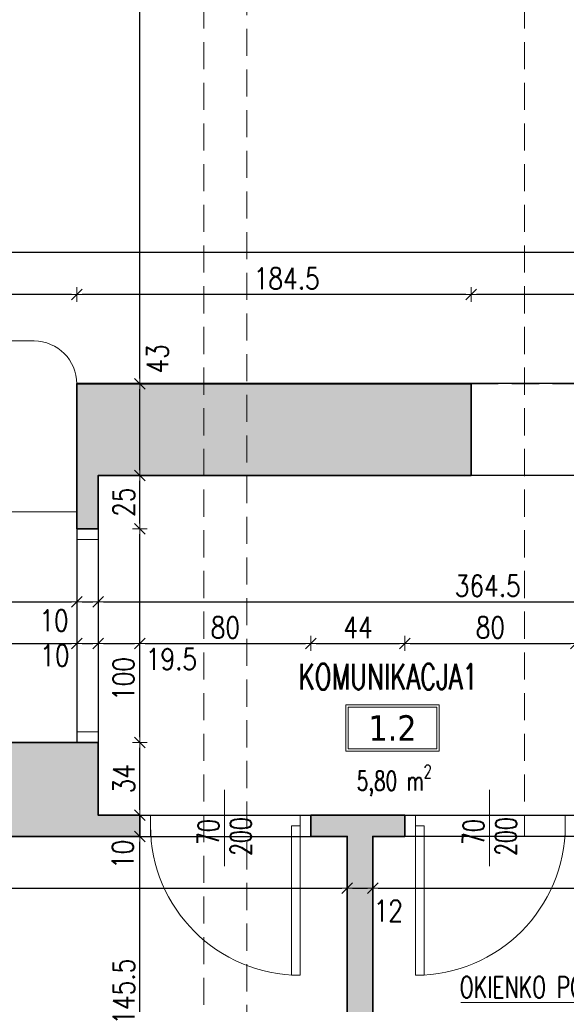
# Model space of a CAD drawing. Header units: millimetres. Extents: x 16698 to 93787, y -21104 to 39413.
# Tile 11 of 256: x 23522 to 23778, y 7231 to 7692. Entities that reach past the tile are written whole.
import ezdxf
from ezdxf.enums import TextEntityAlignment as Align

# ---------------------------------------------------------------- set-up
doc = ezdxf.new("R2010")
doc.units = ezdxf.units.MM
doc.linetypes.add('HIDDEN', pattern=[9.525, 6.35, -3.175])
for name, color, linetype, lineweight in [('!MODUS_HATCH_ŚCIANA', 254, 'Continuous', 9), ('__MODUS_ŚCIANY', 2, 'Continuous', 35), ('Cienka', 3, 'Continuous', 9), ('Drzwi', 1, 'Continuous', 15), ('Opis', 8, 'Continuous', 13), ('Opis_pom', 9, 'Continuous', 18), ('Widok', 1, 'Continuous', 15), ('WYMIAROWANIE', 1, 'Continuous', 18)]:
    doc.layers.add(name, color=color, linetype=linetype, lineweight=lineweight)
doc.styles.add('ARCHETYP', font='romans.shx', dxfattribs={"height": 15})
doc.styles.add('ARIAL', font='tahoma.ttf')
doc.styles.add('TXT', font='simplex.shx', dxfattribs={"width": 0.8})
doc.dimstyles.new('DIM50', dxfattribs={"dimscale": 5, "dimtxt": 2, "dimasz": 0.5, "dimexe": 0, "dimexo": 0, "dimgap": 0.5, "dimtad": 1, "dimdec": 4, "dimrnd": 0.5, "dimdsep": 46, "dimtxsty": 'TXT', "dimblk1": 'TICK1', "dimblk2": 'TICK1', "dimsah": 1, "dimcen": 0, "dimse1": 1, "dimse2": 1, "dimclrd": 1, "dimclre": 7, "dimclrt": 9, "dimadec": 0, "dimazin": 0, "dimtfac": 1, "dimtdec": 4, "dimtmove": 2, "dimatfit": 3, "dimldrblk": 'TICK1', "dimfxl": 1, "dimtolj": 1, "dimarcsym": 0})

# ---------------------------------------------------------------- blocks, each defined once
blk = doc.blocks.new('TICK1')
at = {"color": 2}
blk.add_line((-1, -1), (1, 1), dxfattribs=at)
at = {"color": 0}
for p, q in [((0, 0), (-1, 0)), ((0, -1.4), (0, 1.4))]:
    blk.add_line(p, q, dxfattribs=at)
blk = doc.blocks.new('*D75')
at = {"layer": 'DEFPOINTS', "color": 0, "transparency": 16777216}
for p in [(23733.38, 7563.25), (23733.38, 7540.61), (23823.38, 7540.61)]:
    blk.add_point(p, dxfattribs=at)
at = {"layer": 'WYMIAROWANIE', "color": 1, "lineweight": -2, "transparency": 16777216}
blk.add_line((23820.88, 7563.25), (23735.88, 7563.25), dxfattribs=at)
at = {"layer": 'WYMIAROWANIE', "color": 1, "lineweight": -2, "transparency": 16777216, "xscale": 2.5, "yscale": 2.5, "zscale": 2.5, "rotation": 180}
blk.add_blockref('TICK1', (23733.38, 7563.25), dxfattribs=at)
at = {"layer": 'WYMIAROWANIE', "color": 1, "lineweight": -2, "transparency": 16777216, "xscale": 2.5, "yscale": 2.5, "zscale": 2.5}
blk.add_blockref('TICK1', (23823.38, 7563.25), dxfattribs=at)
at = {"layer": 'WYMIAROWANIE', "color": 9, "transparency": 16777216, "insert": (23790.86, 7570.75), "char_height": 10, "attachment_point": 5, "style": 'TXT'}
blk.add_mtext('\\A1;90', dxfattribs=at)
blk = doc.blocks.new('*D76')
at = {"layer": 'DEFPOINTS', "color": 0, "transparency": 16777216}
for p in [(23548.88, 7563.25), (23733.38, 7540.61), (23548.88, 7506.61)]:
    blk.add_point(p, dxfattribs=at)
at = {"layer": 'WYMIAROWANIE', "color": 1, "lineweight": -2, "transparency": 16777216}
blk.add_line((23730.88, 7563.25), (23551.38, 7563.25), dxfattribs=at)
at = {"layer": 'WYMIAROWANIE', "color": 1, "lineweight": -2, "transparency": 16777216, "xscale": 2.5, "yscale": 2.5, "zscale": 2.5, "rotation": 180}
blk.add_blockref('TICK1', (23548.88, 7563.25), dxfattribs=at)
at = {"layer": 'WYMIAROWANIE', "color": 1, "lineweight": -2, "transparency": 16777216, "xscale": 2.5, "yscale": 2.5, "zscale": 2.5}
blk.add_blockref('TICK1', (23733.38, 7563.25), dxfattribs=at)
at = {"layer": 'WYMIAROWANIE', "color": 9, "transparency": 16777216, "insert": (23647.09, 7570.75), "char_height": 10, "attachment_point": 5, "style": 'TXT'}
blk.add_mtext('\\A1;184.5', dxfattribs=at)
blk = doc.blocks.new('*D77')
at = {"layer": 'DEFPOINTS', "color": 0, "transparency": 16777216}
for p in [(23018.38, 7563.25), (23018.38, 7540.61), (23548.88, 7506.61)]:
    blk.add_point(p, dxfattribs=at)
at = {"layer": 'WYMIAROWANIE', "color": 1, "lineweight": -2, "transparency": 16777216}
blk.add_line((23546.38, 7563.25), (23020.88, 7563.25), dxfattribs=at)
at = {"layer": 'WYMIAROWANIE', "color": 1, "lineweight": -2, "transparency": 16777216, "xscale": 2.5, "yscale": 2.5, "zscale": 2.5, "rotation": 180}
blk.add_blockref('TICK1', (23018.38, 7563.25), dxfattribs=at)
at = {"layer": 'WYMIAROWANIE', "color": 1, "lineweight": -2, "transparency": 16777216, "xscale": 2.5, "yscale": 2.5, "zscale": 2.5}
blk.add_blockref('TICK1', (23548.88, 7563.25), dxfattribs=at)
at = {"layer": 'WYMIAROWANIE', "color": 9, "transparency": 16777216, "insert": (23283.63, 7570.75), "char_height": 10, "attachment_point": 5, "style": 'TXT'}
blk.add_mtext('\\A1;530.5', dxfattribs=at)
blk = doc.blocks.new('*D79')
at = {"layer": 'DEFPOINTS', "color": 0, "transparency": 16777216}
for p in [(23923.38, 7583.12), (22978.38, 7521.47), (23923.38, 7521.47)]:
    blk.add_point(p, dxfattribs=at)
at = {"layer": 'WYMIAROWANIE', "color": 1, "lineweight": -2, "transparency": 16777216}
blk.add_line((22980.88, 7583.12), (23920.88, 7583.12), dxfattribs=at)
at = {"layer": 'WYMIAROWANIE', "color": 1, "lineweight": -2, "transparency": 16777216, "xscale": 2.5, "yscale": 2.5, "zscale": 2.5, "rotation": 180}
blk.add_blockref('TICK1', (22978.38, 7583.12), dxfattribs=at)
at = {"layer": 'WYMIAROWANIE', "color": 1, "lineweight": -2, "transparency": 16777216, "xscale": 2.5, "yscale": 2.5, "zscale": 2.5}
blk.add_blockref('TICK1', (23923.38, 7583.12), dxfattribs=at)
at = {"layer": 'WYMIAROWANIE', "color": 9, "transparency": 16777216, "insert": (23432.64, 7590.62), "char_height": 10, "attachment_point": 5, "style": 'TXT'}
blk.add_mtext('\\A1;945', dxfattribs=at)
blk = doc.blocks.new('*D101')
at = {"layer": 'DEFPOINTS', "color": 0, "transparency": 16777216}
for p in [(23548.88, 7399.87), (23383.13, 7360.47), (23548.88, 7362.97)]:
    blk.add_point(p, dxfattribs=at)
at = {"layer": 'WYMIAROWANIE', "color": 1, "lineweight": -2, "transparency": 16777216}
blk.add_line((23385.63, 7399.87), (23546.38, 7399.87), dxfattribs=at)
at = {"layer": 'WYMIAROWANIE', "color": 1, "lineweight": -2, "transparency": 16777216, "xscale": 2.5, "yscale": 2.5, "zscale": 2.5, "rotation": 180}
blk.add_blockref('TICK1', (23383.13, 7399.87), dxfattribs=at)
at = {"layer": 'WYMIAROWANIE', "color": 1, "lineweight": -2, "transparency": 16777216, "xscale": 2.5, "yscale": 2.5, "zscale": 2.5}
blk.add_blockref('TICK1', (23548.88, 7399.87), dxfattribs=at)
at = {"layer": 'WYMIAROWANIE', "color": 9, "transparency": 16777216, "insert": (23441.91, 7407.79), "char_height": 10, "attachment_point": 5, "style": 'TXT'}
blk.add_mtext('\\A1;166', dxfattribs=at)
blk = doc.blocks.new('*D102')
at = {"layer": 'DEFPOINTS', "color": 0, "transparency": 16777216}
for p in [(23558.88, 7399.87), (23548.88, 7362.97), (23558.88, 7362.97)]:
    blk.add_point(p, dxfattribs=at)
at = {"layer": 'WYMIAROWANIE', "color": 1, "lineweight": -2, "transparency": 16777216}
blk.add_line((23551.38, 7399.87), (23556.38, 7399.87), dxfattribs=at)
at = {"layer": 'WYMIAROWANIE', "color": 1, "lineweight": -2, "transparency": 16777216, "xscale": 2.5, "yscale": 2.5, "zscale": 2.5, "rotation": 180}
blk.add_blockref('TICK1', (23548.88, 7399.87), dxfattribs=at)
at = {"layer": 'WYMIAROWANIE', "color": 1, "lineweight": -2, "transparency": 16777216, "xscale": 2.5, "yscale": 2.5, "zscale": 2.5}
blk.add_blockref('TICK1', (23558.88, 7399.87), dxfattribs=at)
at = {"layer": 'WYMIAROWANIE', "color": 9, "transparency": 16777216, "insert": (23538.66, 7394.24), "char_height": 10, "attachment_point": 5, "style": 'TXT'}
blk.add_mtext('\\A1;10', dxfattribs=at)
blk = doc.blocks.new('*D103')
at = {"layer": 'DEFPOINTS', "color": 0, "transparency": 16777216}
for p in [(23578.38, 7399.87), (23558.88, 7362.97), (23578.38, 7326.47)]:
    blk.add_point(p, dxfattribs=at)
at = {"layer": 'WYMIAROWANIE', "color": 1, "lineweight": -2, "transparency": 16777216}
blk.add_line((23561.38, 7399.87), (23575.88, 7399.87), dxfattribs=at)
at = {"layer": 'WYMIAROWANIE', "color": 1, "lineweight": -2, "transparency": 16777216, "xscale": 2.5, "yscale": 2.5, "zscale": 2.5, "rotation": 180}
blk.add_blockref('TICK1', (23558.88, 7399.87), dxfattribs=at)
at = {"layer": 'WYMIAROWANIE', "color": 1, "lineweight": -2, "transparency": 16777216, "xscale": 2.5, "yscale": 2.5, "zscale": 2.5}
blk.add_blockref('TICK1', (23578.38, 7399.87), dxfattribs=at)
at = {"layer": 'WYMIAROWANIE', "color": 9, "transparency": 16777216, "insert": (23593.15, 7392.51), "char_height": 10, "attachment_point": 5, "style": 'TXT'}
blk.add_mtext('\\A1;19.5', dxfattribs=at)
blk = doc.blocks.new('*D104')
at = {"layer": 'DEFPOINTS', "color": 0, "transparency": 16777216}
for p in [(23658.38, 7399.87), (23578.38, 7326.47), (23658.38, 7326.47)]:
    blk.add_point(p, dxfattribs=at)
at = {"layer": 'WYMIAROWANIE', "color": 1, "lineweight": -2, "transparency": 16777216}
blk.add_line((23580.88, 7399.87), (23655.88, 7399.87), dxfattribs=at)
at = {"layer": 'WYMIAROWANIE', "color": 1, "lineweight": -2, "transparency": 16777216, "xscale": 2.5, "yscale": 2.5, "zscale": 2.5, "rotation": 180}
blk.add_blockref('TICK1', (23578.38, 7399.87), dxfattribs=at)
at = {"layer": 'WYMIAROWANIE', "color": 1, "lineweight": -2, "transparency": 16777216, "xscale": 2.5, "yscale": 2.5, "zscale": 2.5}
blk.add_blockref('TICK1', (23658.38, 7399.87), dxfattribs=at)
at = {"layer": 'WYMIAROWANIE', "color": 9, "transparency": 16777216, "insert": (23618.38, 7407.37), "char_height": 10, "attachment_point": 5, "style": 'TXT'}
blk.add_mtext('\\A1;80', dxfattribs=at)
blk = doc.blocks.new('*D105')
at = {"layer": 'DEFPOINTS', "color": 0, "transparency": 16777216}
for p in [(23702.38, 7399.87), (23658.38, 7326.47), (23702.38, 7326.47)]:
    blk.add_point(p, dxfattribs=at)
at = {"layer": 'WYMIAROWANIE', "color": 1, "lineweight": -2, "transparency": 16777216}
blk.add_line((23660.88, 7399.87), (23699.88, 7399.87), dxfattribs=at)
at = {"layer": 'WYMIAROWANIE', "color": 1, "lineweight": -2, "transparency": 16777216, "xscale": 2.5, "yscale": 2.5, "zscale": 2.5, "rotation": 180}
blk.add_blockref('TICK1', (23658.38, 7399.87), dxfattribs=at)
at = {"layer": 'WYMIAROWANIE', "color": 1, "lineweight": -2, "transparency": 16777216, "xscale": 2.5, "yscale": 2.5, "zscale": 2.5}
blk.add_blockref('TICK1', (23702.38, 7399.87), dxfattribs=at)
at = {"layer": 'WYMIAROWANIE', "color": 9, "transparency": 16777216, "insert": (23680.38, 7407.37), "char_height": 10, "attachment_point": 5, "style": 'TXT'}
blk.add_mtext('\\A1;44', dxfattribs=at)
blk = doc.blocks.new('*D106')
at = {"layer": 'DEFPOINTS', "color": 0, "transparency": 16777216}
for p in [(23782.38, 7399.87), (23702.38, 7326.47), (23782.38, 7326.47)]:
    blk.add_point(p, dxfattribs=at)
at = {"layer": 'WYMIAROWANIE', "color": 1, "lineweight": -2, "transparency": 16777216}
blk.add_line((23704.88, 7399.87), (23779.88, 7399.87), dxfattribs=at)
at = {"layer": 'WYMIAROWANIE', "color": 1, "lineweight": -2, "transparency": 16777216, "xscale": 2.5, "yscale": 2.5, "zscale": 2.5, "rotation": 180}
blk.add_blockref('TICK1', (23702.38, 7399.87), dxfattribs=at)
at = {"layer": 'WYMIAROWANIE', "color": 1, "lineweight": -2, "transparency": 16777216, "xscale": 2.5, "yscale": 2.5, "zscale": 2.5}
blk.add_blockref('TICK1', (23782.38, 7399.87), dxfattribs=at)
at = {"layer": 'WYMIAROWANIE', "color": 9, "transparency": 16777216, "insert": (23742.38, 7407.37), "char_height": 10, "attachment_point": 5, "style": 'TXT'}
blk.add_mtext('\\A1;80', dxfattribs=at)
blk = doc.blocks.new('*D111')
at = {"layer": 'DEFPOINTS', "color": 0, "transparency": 16777216}
for p in [(23548.88, 7419.31), (22881.9, 7353.47), (23548.88, 7353.47)]:
    blk.add_point(p, dxfattribs=at)
at = {"layer": 'WYMIAROWANIE', "color": 1, "lineweight": -2, "transparency": 16777216}
blk.add_line((22884.4, 7419.31), (23546.38, 7419.31), dxfattribs=at)
at = {"layer": 'WYMIAROWANIE', "color": 1, "lineweight": -2, "transparency": 16777216, "xscale": 2.5, "yscale": 2.5, "zscale": 2.5, "rotation": 180}
blk.add_blockref('TICK1', (22881.9, 7419.31), dxfattribs=at)
at = {"layer": 'WYMIAROWANIE', "color": 1, "lineweight": -2, "transparency": 16777216, "xscale": 2.5, "yscale": 2.5, "zscale": 2.5}
blk.add_blockref('TICK1', (23548.88, 7419.31), dxfattribs=at)
at = {"layer": 'WYMIAROWANIE', "color": 9, "transparency": 16777216, "insert": (23215.39, 7426.81), "char_height": 10, "attachment_point": 5, "style": 'TXT'}
blk.add_mtext('\\A1;667', dxfattribs=at)
blk = doc.blocks.new('*D112')
at = {"layer": 'DEFPOINTS', "color": 0, "transparency": 16777216}
for p in [(23558.88, 7478.47), (23558.88, 7419.31), (23548.88, 7353.47)]:
    blk.add_point(p, dxfattribs=at)
at = {"layer": 'WYMIAROWANIE', "color": 1, "lineweight": -2, "transparency": 16777216}
blk.add_line((23551.38, 7419.31), (23556.38, 7419.31), dxfattribs=at)
at = {"layer": 'WYMIAROWANIE', "color": 1, "lineweight": -2, "transparency": 16777216, "xscale": 2.5, "yscale": 2.5, "zscale": 2.5, "rotation": 180}
blk.add_blockref('TICK1', (23548.88, 7419.31), dxfattribs=at)
at = {"layer": 'WYMIAROWANIE', "color": 1, "lineweight": -2, "transparency": 16777216, "xscale": 2.5, "yscale": 2.5, "zscale": 2.5}
blk.add_blockref('TICK1', (23558.88, 7419.31), dxfattribs=at)
at = {"layer": 'WYMIAROWANIE', "color": 9, "transparency": 16777216, "insert": (23538.2, 7410.56), "char_height": 10, "attachment_point": 5, "style": 'TXT'}
blk.add_mtext('\\A1;10', dxfattribs=at)
blk = doc.blocks.new('*D113')
at = {"layer": 'DEFPOINTS', "color": 0, "transparency": 16777216}
for p in [(23558.88, 7478.47), (23923.38, 7478.47), (23923.38, 7419.31)]:
    blk.add_point(p, dxfattribs=at)
at = {"layer": 'WYMIAROWANIE', "color": 1, "lineweight": -2, "transparency": 16777216}
blk.add_line((23561.38, 7419.31), (23920.88, 7419.31), dxfattribs=at)
at = {"layer": 'WYMIAROWANIE', "color": 1, "lineweight": -2, "transparency": 16777216, "xscale": 2.5, "yscale": 2.5, "zscale": 2.5, "rotation": 180}
blk.add_blockref('TICK1', (23558.88, 7419.31), dxfattribs=at)
at = {"layer": 'WYMIAROWANIE', "color": 1, "lineweight": -2, "transparency": 16777216, "xscale": 2.5, "yscale": 2.5, "zscale": 2.5}
blk.add_blockref('TICK1', (23923.38, 7419.31), dxfattribs=at)
at = {"layer": 'WYMIAROWANIE', "color": 9, "transparency": 16777216, "insert": (23741.13, 7426.81), "char_height": 10, "attachment_point": 5, "style": 'TXT'}
blk.add_mtext('\\A1;364.5', dxfattribs=at)
blk = doc.blocks.new('*D158')
at = {"layer": 'DEFPOINTS', "color": 0, "transparency": 16777216}
for p in [(23338.38, 7309.47), (23675.38, 7309.47), (23675.38, 7285.17)]:
    blk.add_point(p, dxfattribs=at)
at = {"layer": 'WYMIAROWANIE', "color": 1, "lineweight": -2, "transparency": 16777216}
blk.add_line((23340.88, 7285.17), (23672.88, 7285.17), dxfattribs=at)
at = {"layer": 'WYMIAROWANIE', "color": 1, "lineweight": -2, "transparency": 16777216, "xscale": 2.5, "yscale": 2.5, "zscale": 2.5, "rotation": 180}
blk.add_blockref('TICK1', (23338.38, 7285.17), dxfattribs=at)
at = {"layer": 'WYMIAROWANIE', "color": 1, "lineweight": -2, "transparency": 16777216, "xscale": 2.5, "yscale": 2.5, "zscale": 2.5}
blk.add_blockref('TICK1', (23675.38, 7285.17), dxfattribs=at)
at = {"layer": 'WYMIAROWANIE', "color": 9, "transparency": 16777216, "insert": (23506.88, 7292.67), "char_height": 10, "attachment_point": 5, "style": 'TXT'}
blk.add_mtext('\\A1;337', dxfattribs=at)
blk = doc.blocks.new('*D159')
at = {"layer": 'DEFPOINTS', "color": 0, "transparency": 16777216}
for p in [(23675.38, 7309.47), (23687.38, 7309.47), (23687.38, 7285.17)]:
    blk.add_point(p, dxfattribs=at)
at = {"layer": 'WYMIAROWANIE', "color": 1, "lineweight": -2, "transparency": 16777216}
blk.add_line((23677.88, 7285.17), (23684.88, 7285.17), dxfattribs=at)
at = {"layer": 'WYMIAROWANIE', "color": 1, "lineweight": -2, "transparency": 16777216, "xscale": 2.5, "yscale": 2.5, "zscale": 2.5, "rotation": 180}
blk.add_blockref('TICK1', (23675.38, 7285.17), dxfattribs=at)
at = {"layer": 'WYMIAROWANIE', "color": 1, "lineweight": -2, "transparency": 16777216, "xscale": 2.5, "yscale": 2.5, "zscale": 2.5}
blk.add_blockref('TICK1', (23687.38, 7285.17), dxfattribs=at)
at = {"layer": 'WYMIAROWANIE', "color": 9, "transparency": 16777216, "insert": (23694.63, 7274.57), "char_height": 10, "attachment_point": 5, "style": 'TXT'}
blk.add_mtext('\\A1;12', dxfattribs=at)
blk = doc.blocks.new('*D160')
at = {"layer": 'DEFPOINTS', "color": 0, "transparency": 16777216}
for p in [(23687.38, 7309.47), (23923.38, 7309.47), (23923.38, 7285.17)]:
    blk.add_point(p, dxfattribs=at)
at = {"layer": 'WYMIAROWANIE', "color": 1, "lineweight": -2, "transparency": 16777216}
blk.add_line((23689.88, 7285.17), (23920.88, 7285.17), dxfattribs=at)
at = {"layer": 'WYMIAROWANIE', "color": 1, "lineweight": -2, "transparency": 16777216, "xscale": 2.5, "yscale": 2.5, "zscale": 2.5, "rotation": 180}
blk.add_blockref('TICK1', (23687.38, 7285.17), dxfattribs=at)
at = {"layer": 'WYMIAROWANIE', "color": 1, "lineweight": -2, "transparency": 16777216, "xscale": 2.5, "yscale": 2.5, "zscale": 2.5}
blk.add_blockref('TICK1', (23923.38, 7285.17), dxfattribs=at)
at = {"layer": 'WYMIAROWANIE', "color": 9, "transparency": 16777216, "insert": (23805.38, 7292.67), "char_height": 10, "attachment_point": 5, "style": 'TXT'}
blk.add_mtext('\\A1;236', dxfattribs=at)
blk = doc.blocks.new('*D163')
at = {"layer": 'DEFPOINTS', "color": 0, "transparency": 16777216}
for p in [(23578.38, 7309.47), (23675.38, 7309.47), (23675.38, 7164.05)]:
    blk.add_point(p, dxfattribs=at)
at = {"layer": 'WYMIAROWANIE', "color": 1, "lineweight": -2, "transparency": 16777216}
blk.add_line((23578.38, 7166.55), (23578.38, 7306.97), dxfattribs=at)
at = {"layer": 'WYMIAROWANIE', "color": 1, "lineweight": -2, "transparency": 16777216, "xscale": 2.5, "yscale": 2.5, "zscale": 2.5}
for p, rotation in [((23578.38, 7309.47), 90), ((23578.38, 7164.05), 270)]:
    blk.add_blockref('TICK1', p, dxfattribs=dict(at, rotation=rotation))
at = {"layer": 'WYMIAROWANIE', "color": 9, "transparency": 16777216, "insert": (23570.88, 7236.76), "char_height": 10, "attachment_point": 5, "rotation": 90, "style": 'TXT'}
blk.add_mtext('\\A1;145.5', dxfattribs=at)
blk = doc.blocks.new('*D164')
at = {"layer": 'DEFPOINTS', "color": 0, "transparency": 16777216}
for p in [(23558.88, 7319.47), (23578.38, 7319.47), (23675.38, 7309.47)]:
    blk.add_point(p, dxfattribs=at)
at = {"layer": 'WYMIAROWANIE', "color": 1, "lineweight": -2, "transparency": 16777216}
blk.add_line((23578.38, 7311.97), (23578.38, 7316.97), dxfattribs=at)
at = {"layer": 'WYMIAROWANIE', "color": 1, "lineweight": -2, "transparency": 16777216, "xscale": 2.5, "yscale": 2.5, "zscale": 2.5}
for p, rotation in [((23578.38, 7319.47), 90), ((23578.38, 7309.47), 270)]:
    blk.add_blockref('TICK1', p, dxfattribs=dict(at, rotation=rotation))
at = {"layer": 'WYMIAROWANIE', "color": 9, "transparency": 16777216, "insert": (23570.4, 7301.05), "char_height": 10, "attachment_point": 5, "rotation": 90, "style": 'TXT'}
blk.add_mtext('\\A1;10', dxfattribs=at)
blk = doc.blocks.new('*D165')
at = {"layer": 'DEFPOINTS', "color": 0, "transparency": 16777216}
for p in [(23558.88, 7353.47), (23578.38, 7353.47), (23558.88, 7319.47)]:
    blk.add_point(p, dxfattribs=at)
at = {"layer": 'WYMIAROWANIE', "color": 1, "lineweight": -2, "transparency": 16777216}
blk.add_line((23578.38, 7321.97), (23578.38, 7350.97), dxfattribs=at)
at = {"layer": 'WYMIAROWANIE', "color": 1, "lineweight": -2, "transparency": 16777216, "xscale": 2.5, "yscale": 2.5, "zscale": 2.5}
for p, rotation in [((23578.38, 7353.47), 90), ((23578.38, 7319.47), 270)]:
    blk.add_blockref('TICK1', p, dxfattribs=dict(at, rotation=rotation))
at = {"layer": 'WYMIAROWANIE', "color": 9, "transparency": 16777216, "insert": (23570.88, 7336.47), "char_height": 10, "attachment_point": 5, "rotation": 90, "style": 'TXT'}
blk.add_mtext('\\A1;34', dxfattribs=at)
blk = doc.blocks.new('*D166')
at = {"layer": 'DEFPOINTS', "color": 0, "transparency": 16777216}
for p in [(23558.88, 7453.47), (23578.38, 7453.47), (23558.88, 7353.47)]:
    blk.add_point(p, dxfattribs=at)
at = {"layer": 'WYMIAROWANIE', "color": 1, "lineweight": -2, "transparency": 16777216}
blk.add_line((23578.38, 7355.97), (23578.38, 7450.97), dxfattribs=at)
at = {"layer": 'WYMIAROWANIE', "color": 1, "lineweight": -2, "transparency": 16777216, "xscale": 2.5, "yscale": 2.5, "zscale": 2.5}
for p, rotation in [((23578.38, 7453.47), 90), ((23578.38, 7353.47), 270)]:
    blk.add_blockref('TICK1', p, dxfattribs=dict(at, rotation=rotation))
at = {"layer": 'WYMIAROWANIE', "color": 9, "transparency": 16777216, "insert": (23570.78, 7383.17), "char_height": 10, "attachment_point": 5, "rotation": 90, "style": 'TXT'}
blk.add_mtext('\\A1;100', dxfattribs=at)
blk = doc.blocks.new('*D167')
at = {"layer": 'DEFPOINTS', "color": 0, "transparency": 16777216}
for p in [(23558.88, 7478.47), (23578.38, 7478.47), (23558.88, 7453.47)]:
    blk.add_point(p, dxfattribs=at)
at = {"layer": 'WYMIAROWANIE', "color": 1, "lineweight": -2, "transparency": 16777216}
blk.add_line((23578.38, 7455.97), (23578.38, 7475.97), dxfattribs=at)
at = {"layer": 'WYMIAROWANIE', "color": 1, "lineweight": -2, "transparency": 16777216, "xscale": 2.5, "yscale": 2.5, "zscale": 2.5}
for p, rotation in [((23578.38, 7478.47), 90), ((23578.38, 7453.47), 270)]:
    blk.add_blockref('TICK1', p, dxfattribs=dict(at, rotation=rotation))
at = {"layer": 'WYMIAROWANIE', "color": 9, "transparency": 16777216, "insert": (23570.88, 7465.97), "char_height": 10, "attachment_point": 5, "rotation": 90, "style": 'TXT'}
blk.add_mtext('\\A1;25', dxfattribs=at)
blk = doc.blocks.new('*D168')
at = {"layer": 'DEFPOINTS', "color": 0, "transparency": 16777216}
for p in [(23578.38, 7521.47), (23578.38, 7521.47), (23558.88, 7478.47)]:
    blk.add_point(p, dxfattribs=at)
at = {"layer": 'WYMIAROWANIE', "color": 1, "lineweight": -2, "transparency": 16777216}
blk.add_line((23578.38, 7480.97), (23578.38, 7518.97), dxfattribs=at)
at = {"layer": 'WYMIAROWANIE', "color": 1, "lineweight": -2, "transparency": 16777216, "xscale": 2.5, "yscale": 2.5, "zscale": 2.5}
for p, rotation in [((23578.38, 7521.47), 90), ((23578.38, 7478.47), 270)]:
    blk.add_blockref('TICK1', p, dxfattribs=dict(at, rotation=rotation))
at = {"layer": 'WYMIAROWANIE', "color": 9, "transparency": 16777216, "insert": (23586.71, 7533.1), "char_height": 10, "attachment_point": 5, "rotation": 90, "style": 'TXT'}
blk.add_mtext('\\A1;43', dxfattribs=at)
blk = doc.blocks.new('*D169')
at = {"layer": 'DEFPOINTS', "color": 0, "transparency": 16777216}
for p in [(23578.38, 8081.47), (23578.38, 8081.47), (23578.38, 7521.47)]:
    blk.add_point(p, dxfattribs=at)
at = {"layer": 'WYMIAROWANIE', "color": 1, "lineweight": -2, "transparency": 16777216}
blk.add_line((23578.38, 7523.97), (23578.38, 8078.97), dxfattribs=at)
at = {"layer": 'WYMIAROWANIE', "color": 1, "lineweight": -2, "transparency": 16777216, "xscale": 2.5, "yscale": 2.5, "zscale": 2.5}
for p, rotation in [((23578.38, 8081.47), 90), ((23578.38, 7521.47), 270)]:
    blk.add_blockref('TICK1', p, dxfattribs=dict(at, rotation=rotation))
at = {"layer": 'WYMIAROWANIE', "color": 9, "transparency": 16777216, "insert": (23570.88, 7801.47), "char_height": 10, "attachment_point": 5, "rotation": 90, "style": 'TXT'}
blk.add_mtext('\\A1;560', dxfattribs=at)

msp = doc.modelspace()

# ---------------------------------------------------------------- hatches: boundary and pattern name
at = {"layer": '!MODUS_HATCH_ŚCIANA', "ltscale": 2}
h = msp.add_hatch(color=256, dxfattribs=at)
h.dxf.hatch_style = 1
h.paths.add_polyline_path([(23733.38195, 7521.47289), (23548.88195, 7521.47289), (23548.88195, 7453.47289), (23558.88195, 7453.47289), (23558.88195, 7478.47289), (23733.38195, 7478.47289)])
h = msp.add_hatch(color=256, dxfattribs=at)
h.dxf.hatch_style = 1
h.paths.add_polyline_path([(23558.88195, 7353.47289), (23383.1261, 7353.47289), (23383.1261, 7309.47289), (23578.38195, 7309.47289), (23578.38195, 7319.47289), (23558.88195, 7319.47289)])
h = msp.add_hatch(color=256, dxfattribs=at)
h.dxf.hatch_style = 1
h.paths.add_polyline_path([(23702.38195, 7319.47289), (23658.38195, 7319.47289), (23658.38195, 7309.47289), (23675.38195, 7309.47289), (23675.38195, 7164.05272), (23687.38195, 7164.05272), (23687.38195, 7309.47289), (23702.38195, 7309.47289)])

# ---------------------------------------------------------------- linework, layer by layer
at = {"layer": '__MODUS_ŚCIANY'}
for points in [[(23733.38195, 7521.47289), (23548.88195, 7521.47289), (23548.88195, 7453.47289)], [(23733.38195, 7521.47289), (23733.38195, 7478.47289)], [(23733.38195, 7478.47289), (23558.88195, 7478.47289), (23558.88195, 7453.47289)], [(23548.88195, 7453.47289), (23558.88195, 7453.47289)], [(23558.88195, 7353.47289), (23383.1261, 7353.47289)], [(23558.88195, 7353.47289), (23558.88195, 7319.47289), (23578.38195, 7319.47289)], [(23578.38195, 7319.47289), (23578.38195, 7309.47289)], [(23578.38195, 7319.47289), (23578.38195, 7309.47289)], [(23658.38195, 7319.47289), (23702.38195, 7319.47289)], [(23658.38195, 7319.47289), (23658.38195, 7309.47289)], [(23702.38195, 7319.47289), (23702.38195, 7309.47289)], [(23383.1261, 7309.47289), (23578.38195, 7309.47289)], [(23658.38195, 7309.47289), (23675.38195, 7309.47289), (23675.38195, 7164.05272)], [(23702.38195, 7309.47289), (23687.38195, 7309.47289), (23687.38195, 7164.05272)]]:
    msp.add_lwpolyline(points, dxfattribs=at)
at = {"layer": 'Cienka', "linetype": 'HIDDEN', "ltscale": 2}
for points in [[(23608.38195, 8081.47289), (23608.38195, 6931.2376)], [(23628.38195, 6932.07793), (23628.38195, 8081.47289)], [(23758.38195, 8081.47289), (23758.38195, 7309.47289)]]:
    msp.add_lwpolyline(points, dxfattribs=at)
at = {"layer": 'DEFPOINTS', "color": 4}
for points in [[(23018.38195, 7825.36733), (23018.38195, 8080.73167), (23923.38195, 8080.73167), (23923.38195, 7521.55815), (23548.88195, 7521.55815), (23548.88195, 7353.47289), (22881.89745, 7353.47289), (22795.37448, 7755.88877), (23018.38195, 7825.36733)], [(23338.38195, 6919.89306), (23338.38195, 7309.47289), (23675.38195, 7309.47289), (23675.38195, 6934.05272), (23338.38195, 6919.89306)], [(23687.38195, 7309.47289), (23687.38195, 6934.55692), (23923.38009, 6944.51716), (23923.38195, 7029.47289), (23887.38195, 7029.47289), (23887.38195, 7064.47289), (23923.38195, 7064.47289), (23923.38195, 7309.47289), (23687.38195, 7309.47289), (23687.38195, 6934.55692)]]:
    msp.add_lwpolyline(points, dxfattribs=at)
msp.add_lwpolyline([(23923.38195, 7478.47289), (23558.88195, 7478.47289), (23558.88195, 7319.47289), (23923.38195, 7319.47289)], close=True, dxfattribs=at)
at = {"layer": 'Drzwi'}
for points in [[(23548.88195, 7453.47289), (23558.88195, 7453.47289), (23558.88195, 7448.47289), (23548.88195, 7448.47289)], [(23548.88195, 7358.47289), (23558.88195, 7358.47289), (23558.88195, 7353.47289), (23548.88195, 7353.47289)], [(23583.38195, 7319.47289), (23583.38195, 7309.47289), (23578.38195, 7309.47289), (23578.38195, 7319.47289)], [(23658.38195, 7319.47289), (23658.38195, 7309.47289), (23653.38195, 7309.47289), (23653.38195, 7319.47289)], [(23707.38195, 7319.47289), (23707.38195, 7309.47289), (23702.38195, 7309.47289), (23702.38195, 7319.47289)], [(23782.38195, 7319.47289), (23782.38195, 7309.47289), (23777.38195, 7309.47289), (23777.38195, 7319.47289)], [(23649.38195, 7244.47289), (23649.38195, 7314.47289), (23653.38195, 7314.47289), (23653.38195, 7244.47289)], [(23711.38195, 7244.47289), (23711.38195, 7314.47289), (23707.38195, 7314.47289), (23707.38195, 7244.47289)]]:
    msp.add_lwpolyline(points, close=True, dxfattribs=at)
for points in [[(23618.01034, 7331.33609), (23618.01034, 7295.51276)], [(23742.01034, 7331.33609), (23742.01034, 7295.51276)]]:
    msp.add_lwpolyline(points, dxfattribs=at)
for centre, start, end in [((23653.38195, 7314.47289), 180, 270), ((23707.38195, 7314.47289), 270, 360)]:
    msp.add_arc(centre, 70, start, end, dxfattribs=at)
at = {"layer": 'Opis'}
msp.add_lwpolyline([(23728.52438, 7231.75502), (23836.75416, 7231.75502), (23872.9331, 7309.47289)], dxfattribs=at)
at = {"layer": 'Opis_pom', "ltscale": 0.7}
for points in [[(23674.825, 7349.3487), (23718.345, 7349.3487), (23718.345, 7371.1087), (23674.825, 7371.1087)], [(23675.913, 7350.4367), (23717.257, 7350.4367), (23717.257, 7370.0207), (23675.913, 7370.0207)]]:
    msp.add_lwpolyline(points, close=True, dxfattribs=at)
at = {"layer": 'Widok'}
for points in [[(23118.38195, 7353.47289), (23117.89521, 7390.28438, 0.382244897), (23038.38195, 7461.47289), (22938.38195, 7461.47289), (22938.38195, 7461.47289, -0.414213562), (22898.38195, 7501.47289), (22898.38195, 7501.47289, -0.414213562), (22938.38195, 7541.47289), (23528.88195, 7541.47289, -0.414213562), (23548.88195, 7521.47289), (23548.88195, 7521.47289)], [(23548.88195, 7461.47289), (23258.38195, 7461.47289, 0.414213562), (23198.38195, 7401.47289), (23198.38195, 7353.47289)]]:
    msp.add_lwpolyline(points, format="xyb", dxfattribs=at)
at = {"layer": 'Widok', "linetype": 'HIDDEN', "ltscale": 2}
for points in [[(23733.38195, 7521.47289), (23823.38195, 7521.47289)], [(23733.38195, 7478.47289), (23823.38195, 7478.47289)], [(23548.88195, 7448.47289), (23548.88195, 7358.47289)], [(23558.88195, 7448.47289), (23558.88195, 7358.47289)], [(23702.38195, 7319.47289), (23782.38195, 7319.47289)], [(23702.38195, 7309.47289), (23782.38195, 7309.47289)]]:
    msp.add_lwpolyline(points, dxfattribs=at)

# ---------------------------------------------------------------- texts
at = {"layer": 'Opis', "style": 'ARCHETYP', "width": 0.7}
for s, rotation, p in [('70', 89.6818433, (23615.3937, 7305.4453)), ('200', 89.6818433, (23630.61003, 7300.36098)), ('70', 89.6818433, (23739.3937, 7305.4453)), ('200', 89.6818433, (23754.61003, 7300.36098)), ('OKIENKO PODAWCZE ', 0, (23727.98877, 7233.81899))]:
    msp.add_text(s, height=10, rotation=rotation, dxfattribs=at).set_placement(p)
at = {"layer": 'Opis_pom', "ltscale": 0.7, "style": 'TXT', "width": 0.7}
msp.add_text('KOMUNIKACJA1', height=12, dxfattribs=at).set_placement((23694.56153, 7378.30172), align=Align.CENTER)
at = {"layer": 'Opis_pom', "ltscale": 0.7, "insert": (23667.40556, 7343.04525), "char_height": 9, "attachment_point": 1, "style": 'TXT'}
msp.add_mtext_dynamic_manual_height_columns('\\A1;\\pxqc;{\\W0.7;5,80 m\\H0.7x;\\S2^ ;}', width=59.9910642, gutter_width=75, heights=[0], dxfattribs=at)
at = {"layer": 'Opis_pom', "ltscale": 0.7, "style": 'ARIAL'}
msp.add_attdef('1.2', text='', height=11.968, dxfattribs=at).set_placement((23696.585, 7360.2287), align=Align.MIDDLE_CENTER)

# ---------------------------------------------------------------- dimensions: what is measured, and where the dimension line sits
at = {"layer": 'WYMIAROWANIE'}
for base, p1, p2, picture, middle in [((23578.38195, 8081.47289), (23578.38195, 7521.47289), (23578.38195, 8081.47289), '*D169', (23570.88195, 7801.47289)), ((23578.38195, 7478.47289), (23558.88195, 7453.47289), (23558.88195, 7478.47289), '*D167', (23570.88195, 7465.97289)), ((23578.38195, 7353.47289), (23558.88195, 7319.47289), (23558.88195, 7353.47289), '*D165', (23570.88195, 7336.47289)), ((23578.38195, 7309.47289), (23675.38195, 7164.05272), (23675.38195, 7309.47289), '*D163', (23570.88195, 7236.76281))]:
    dim = msp.add_linear_dim(base=base, p1=p1, p2=p2, angle=90, dimstyle='DIM50', dxfattribs=at)
    dim.commit()
    dim.dimension.update_dxf_attribs({"geometry": picture, "text_midpoint": middle})
for base, p1, p2, picture, middle in [((23923.38195, 7583.12034), (22978.38195, 7521.47289), (23923.38195, 7521.47289), '*D79', (23432.64191, 7590.62034)), ((23548.88195, 7563.25167), (23733.38195, 7540.61228), (23548.88195, 7506.61228), '*D76', (23647.08651, 7570.75167)), ((23733.38195, 7563.25167), (23823.38195, 7540.61228), (23733.38195, 7540.61228), '*D75', (23790.86424, 7570.75167)), ((23558.88195, 7419.31317), (23548.88195, 7353.47289), (23558.88195, 7478.47289), '*D112', (23538.19681, 7410.56317)), ((23548.881953, 7399.868916), (23383.126104, 7360.47289), (23548.881953, 7362.97289), '*D101', (23441.905325, 7407.793977)), ((23558.88195, 7399.86892), (23548.88195, 7362.97289), (23558.88195, 7362.97289), '*D102', (23538.6613, 7394.24051)), ((23578.38195, 7399.86892), (23558.88195, 7362.97289), (23578.38195, 7326.47289), '*D103', (23593.14844, 7392.51163)), ((23687.38195, 7285.16968), (23675.38195, 7309.47289), (23687.38195, 7309.47289), '*D159', (23694.63392, 7274.56785))]:
    dim = msp.add_linear_dim(base=base, p1=p1, p2=p2, dimstyle='DIM50', dxfattribs=at)
    dim.commit()
    dim.dimension.update_dxf_attribs({"geometry": picture, "text_midpoint": middle, "dimtype": 160})
for base, p1, p2, picture, middle in [((23018.38195, 7563.25167), (23548.88195, 7506.61228), (23018.38195, 7540.61228), '*D77', (23283.63195, 7570.75167)), ((23923.38195, 7419.31317), (23558.88195, 7478.47289), (23923.38195, 7478.47289), '*D113', (23741.13195, 7426.81317)), ((23548.88195, 7419.31317), (22881.89745, 7353.47289), (23548.88195, 7353.47289), '*D111', (23215.3897, 7426.81317)), ((23658.38195, 7399.86892), (23578.38195, 7326.47289), (23658.38195, 7326.47289), '*D104', (23618.38195, 7407.36892)), ((23702.38195, 7399.86892), (23658.38195, 7326.47289), (23702.38195, 7326.47289), '*D105', (23680.38195, 7407.36892)), ((23782.38195, 7399.86892), (23702.38195, 7326.47289), (23782.38195, 7326.47289), '*D106', (23742.38195, 7407.36892)), ((23675.38195, 7285.16968), (23338.38195, 7309.47289), (23675.38195, 7309.47289), '*D158', (23506.88195, 7292.66968)), ((23923.38195, 7285.16968), (23687.38195, 7309.47289), (23923.38195, 7309.47289), '*D160', (23805.38195, 7292.66968))]:
    dim = msp.add_linear_dim(base=base, p1=p1, p2=p2, dimstyle='DIM50', dxfattribs=at)
    dim.commit()
    dim.dimension.update_dxf_attribs({"geometry": picture, "text_midpoint": middle})
for base, p1, p2, picture, middle in [((23578.38195, 7521.47289), (23558.88195, 7478.47289), (23578.38195, 7521.47289), '*D168', (23586.71033, 7533.09988)), ((23578.38195, 7453.47289), (23558.88195, 7353.47289), (23558.88195, 7453.47289), '*D166', (23570.77587, 7383.17003)), ((23578.38195, 7319.47289), (23675.38195, 7309.47289), (23558.88195, 7319.47289), '*D164', (23570.40331, 7301.04582))]:
    dim = msp.add_linear_dim(base=base, p1=p1, p2=p2, angle=90, dimstyle='DIM50', dxfattribs=at)
    dim.commit()
    dim.dimension.update_dxf_attribs({"geometry": picture, "text_midpoint": middle, "dimtype": 160})

doc.saveas('drawing.dxf')
